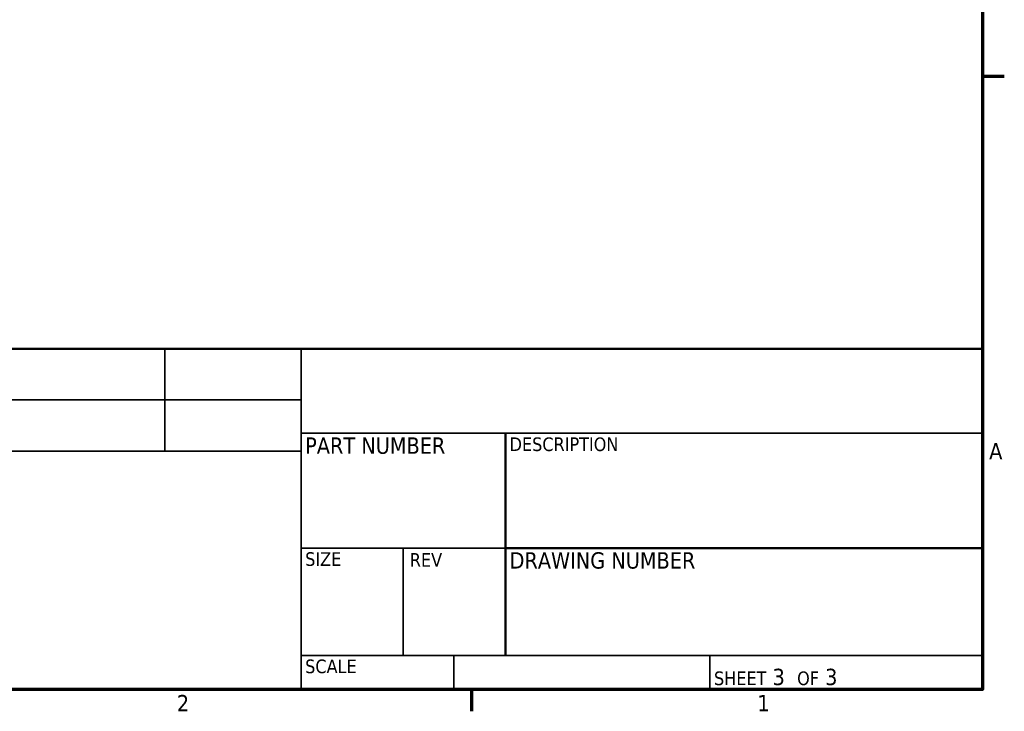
# Model space of a CAD drawing. Header units: inches. Extents: x 0 to 136, y 2 to 86.
# Tile 38 of 61: x 106 to 135, y 3 to 24. Entities that reach past the tile are written whole.
import ezdxf
from ezdxf.enums import TextEntityAlignment as Align

# ---------------------------------------------------------------- set-up
doc = ezdxf.new("R2010")
doc.units = ezdxf.units.IN
doc.header["$LTSCALE"] = 4
doc.header["$MEASUREMENT"] = 0
doc.layers.add('Border (ANSI)', color=7, linetype='Continuous', lineweight=70)
doc.layers.add('Title (ANSI)', color=7, linetype='Continuous', lineweight=50)
doc.styles.add('Dimension Text', font='tahoma.ttf')
doc.styles.add('Note Text (ANSI)', font='tahoma.ttf')
doc.styles.get("Standard").update_dxf_attribs({"font": 'tahoma.ttf'})
doc.styles.add('Text Style38', font='tahoma.ttf')

# ---------------------------------------------------------------- blocks, each defined once
blk = doc.blocks.new('Borders Default Border')
at = {"layer": 'Border (ANSI)'}
for p, q in [((33.5, 5.5), (33.66, 5.5)), ((29.75, 1), (29.75, 0.84))]:
    blk.add_line(p, q, dxfattribs=at)
at = {"layer": 'Border (ANSI)', "flags": 128}
blk.add_lwpolyline([(0.5, 1), (0.5, 21), (33.5, 21), (33.5, 1), (0.5, 1)], dxfattribs=at)
at = {"layer": 'Border (ANSI)', "char_height": 0.12, "attachment_point": 7, "style": 'Dimension Text'}
for s, insert in [('A', (33.549, 2.69)), ('2', (27.5886, 0.84)), ('1', (31.8479, 0.84))]:
    blk.add_mtext(s, dxfattribs=dict(at, insert=insert))
blk = doc.blocks.new('Title Blocks ECS Standard w Comments')
at = {"layer": 'Title (ANSI)'}
for p, q in [((12.4317, 7.2562), (4.6817, 7.2562)), ((12.4317, 4.7562), (12.4317, 7.2562)), ((8.9317, 6.6362), (8.9317, 5.0062)), ((8.9317, 5.7936), (12.4317, 5.7936)), ((4.6817, 4.7562), (12.4317, 4.7562))]:
    blk.add_line(p, q, dxfattribs=at)
at = {"layer": 'Title (ANSI)', "lineweight": 35}
for p, q in [((6.4317, 6.5062), (6.4317, 7.2562)), ((7.4317, 4.7562), (7.4317, 7.2562)), ((4.6817, 6.8812), (7.4317, 6.8812)), ((7.4317, 6.6362), (12.4317, 6.6362)), ((4.6817, 6.5062), (7.4317, 6.5062)), ((8.9317, 5.7936), (7.4317, 5.7936)), ((8.1817, 5.0062), (8.1817, 5.7936)), ((12.4317, 5.0062), (7.4317, 5.0062)), ((8.5517, 5.0062), (8.5517, 4.7562)), ((10.4317, 5.0062), (10.4317, 4.7562))]:
    blk.add_line(p, q, dxfattribs=at)
at = {"layer": 'Title (ANSI)', "style": 'Text Style38'}
for s, p in [('DESCRIPTION', (8.9617, 6.6062)), ('SIZE', (7.4617, 5.7636)), ('REV', (8.2295, 5.7571)), ('SCALE', (7.4617, 4.9762))]:
    blk.add_text(s, height=0.1, dxfattribs=at).set_placement(p, align=Align.TOP_LEFT)
at = {"layer": 'Title (ANSI)', "char_height": 0.12, "style": 'Note Text (ANSI)'}
for s, insert, attachment_point in [('\\fTahoma|b0|i0;PART NUMBER', (7.4617, 6.6062), 1), ('\\fTahoma|b0|i0;DRAWING NUMBER', (8.9617, 5.7636), 1), ('\\fTahoma|b0|i0;{\\H0.1000;SHEET}\\fTahoma|b0|i0;{\\H0.1200; 3  }\\fTahoma|b0|i0;{\\H0.1000;OF}\\fTahoma|b0|i0;{\\H0.1200; 3 }', (10.4617, 4.7862), 7)]:
    blk.add_mtext(s, dxfattribs=dict(at, insert=insert, attachment_point=attachment_point))
at = {"layer": 'Title (ANSI)', "lineweight": 30, "flags": 63}
for tag, p in [('COMPANY', (9.9317, 6.9462)), ('<DRAWING_NUMBER>', (10.6817, 5.3997)), ('Sheet_Size', (7.8067, 5.3812)), ('REVISION_NUMBER', (8.5567, 5.3812))]:
    blk.add_attdef(tag, text='', height=0.24, dxfattribs=at).set_placement(p, align=Align.MIDDLE_CENTER)
for tag, p in [('CREATION_DATE', (6.4617, 6.9112)), ('CHECKED_BY', (4.7117, 6.5362)), ('CHECKED_DATE', (6.4617, 6.5362)), ('AUTHOR', (4.7117, 6.9112))]:
    blk.add_attdef(tag, text='', height=0.125, dxfattribs=at).set_placement(p, align=Align.BOTTOM_LEFT)
for tag, height, p in [('COMMENTS', 0.12, (2.2117, 7.0062)), ('DESCRIPTION', 0.125, (8.9617, 6.3862))]:
    blk.add_attdef(tag, text='', height=height, dxfattribs=at).set_placement(p, align=Align.TOP_LEFT)
blk.add_attdef('PART_NUMBER', text='', height=0.24, dxfattribs=at).set_placement((7.4617, 6.2226), align=Align.MIDDLE_LEFT)
blk.add_attdef('Initial_View_Scale', text='', height=0.12, dxfattribs=at).set_placement((8.5217, 4.7862), align=Align.BOTTOM_RIGHT)

msp = doc.modelspace()

# ---------------------------------------------------------------- block references
at = {"xscale": 4, "yscale": 4, "zscale": 4}
for name, p in [('Borders Default Border', (0, 0)), ('Title Blocks ECS Standard w Comments', (84.273, -15.025))]:
    msp.add_blockref(name, p, dxfattribs=at)

doc.saveas('drawing.dxf')
